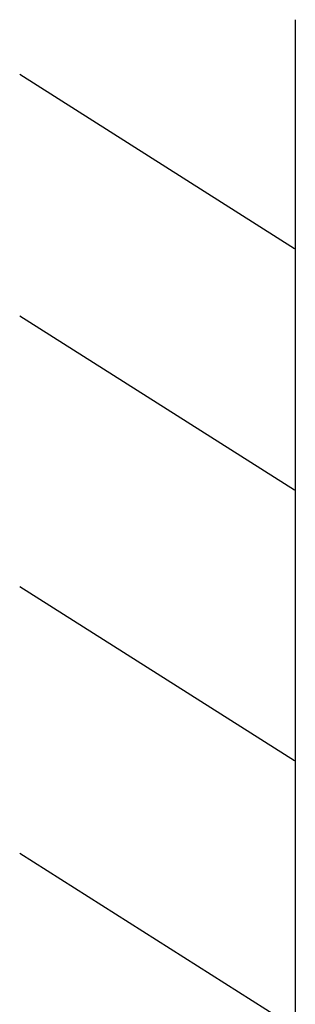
# Model space of a CAD drawing. Extents: x 0 to 594, y 0 to 420.
# Tile 13 of 110: x 78 to 86, y 253 to 282. Entities that reach past the tile are written whole.
import ezdxf

# ---------------------------------------------------------------- set-up
doc = ezdxf.new("R2010")
doc.units = 0
doc.header["$LTSCALE"] = 32.67
doc.layers.get('0').update_dxf_attribs({"linetype": 'CONTINUOUS'})

msp = doc.modelspace()

# ---------------------------------------------------------------- linework, layer by layer
at = {"color": 7, "linetype": 'CONTINUOUS'}
for p, q in [((86.146, 281.712), (86.146, 166.724)), ((86.126, 275.013), (78.091, 280.104)), ((86.126, 267.949), (78.091, 273.04)), ((86.125, 260.039), (78.09, 265.13)), ((86.126, 252.235), (78.091, 257.326))]:
    msp.add_line(p, q, dxfattribs=at)

doc.saveas('drawing.dxf')
